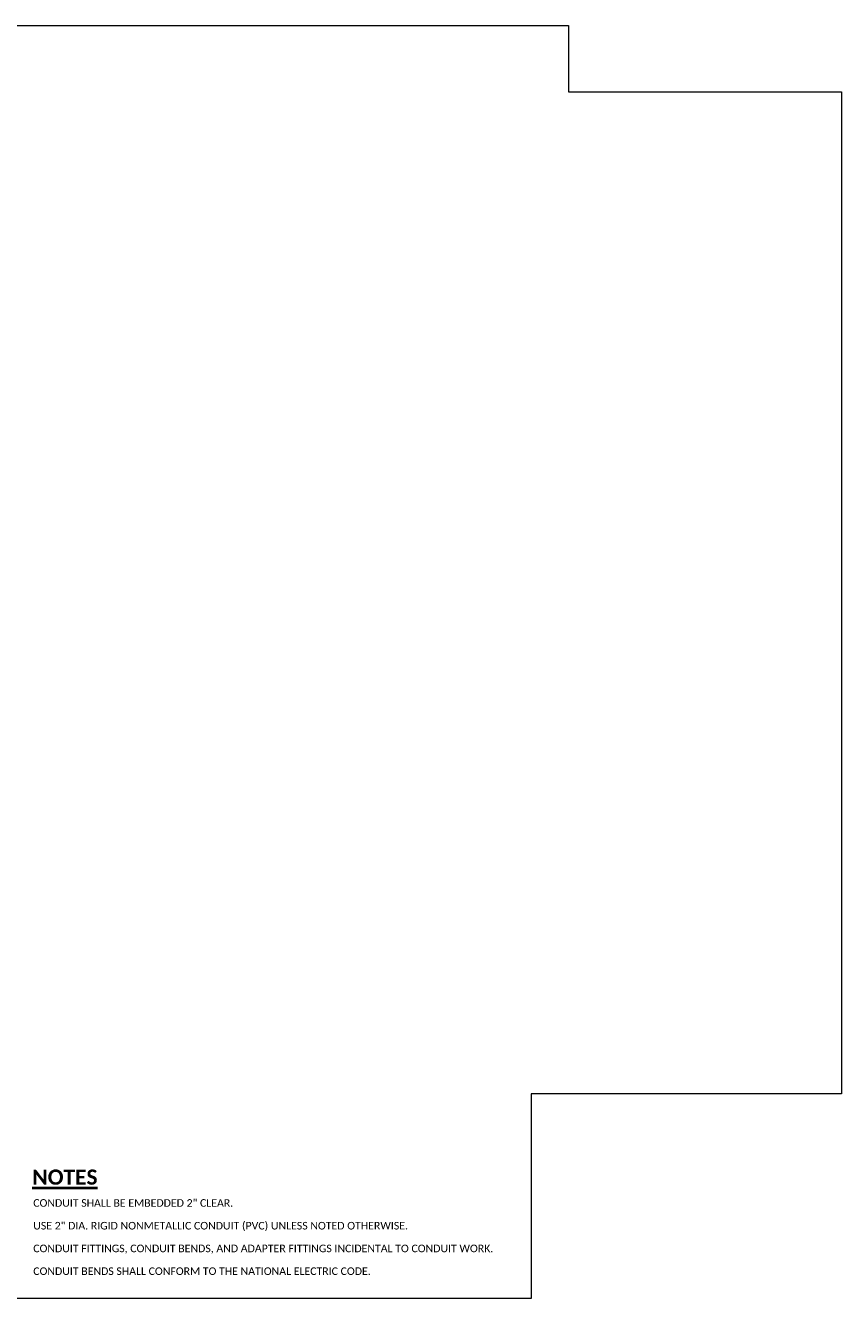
# Model space of a CAD drawing. Extents: x -1659 to 205, y -2368 to -1849.
# Tile 20 of 21: x -264 to -103, y -2368 to -2116. Entities that reach past the tile are written whole.
import ezdxf

# ---------------------------------------------------------------- set-up
doc = ezdxf.new("R2010")
doc.units = 0
doc.header["$MEASUREMENT"] = 0
for name, color, linetype, lineweight in [('B_ANNO_DIM', 7, 'Continuous', 18), ('B_ANNO_TEXT', 7, 'Continuous', 18), ('B_ANNO_TEXT_TITLE', 7, 'Continuous', 40)]:
    doc.layers.add(name, color=color, linetype=linetype, lineweight=lineweight)
doc.layers.add('B_ANNO_NOPLOT', color=47, linetype='Continuous', lineweight=18, plot=False)
doc.styles.add('Annotative', font='calibri.ttf', dxfattribs={"height": 0.0625})
doc.styles.add('Title', font='calibrib.ttf', dxfattribs={"height": 0.125})

# ---------------------------------------------------------------- blocks, each defined once
blk = doc.blocks.new('INS_SS42ELEC_BASE-2')
at = {"layer": 'B_ANNO_NOPLOT', "flags": 128}
blk.add_lwpolyline([(0, 0), (0, 252), (323.92766, 252), (323.92766, 238.85516), (378, 238.85516), (378, 40.49961), (316.57075, 40.49961), (316.57075, 0)], close=True, dxfattribs=at)
at = {"layer": 'B_ANNO_TEXT', "insert": (217.99645, 19.66924), "char_height": 1.5, "width": 93.2933729, "attachment_point": 1, "line_spacing_factor": 0.9, "style": 'Annotative'}
blk.add_mtext('CONDUIT SHALL BE EMBEDDED 2" CLEAR.\\P\\PUSE 2" DIA. RIGID NONMETALLIC CONDUIT (PVC) UNLESS NOTED OTHERWISE.\\P\\PCONDUIT FITTINGS, CONDUIT BENDS, AND ADAPTER FITTINGS INCIDENTAL TO CONDUIT WORK.\\P\\PCONDUIT BENDS SHALL CONFORM TO THE NATIONAL ELECTRIC CODE.', dxfattribs=at)
at = {"layer": 'B_ANNO_TEXT_TITLE', "insert": (217.81223, 25.53763), "char_height": 3, "width": 20.8090617, "attachment_point": 1, "style": 'Title'}
blk.add_mtext('{\\LNOTES}', dxfattribs=at)
blk = doc.blocks.new('*U281')
at = {"layer": 'B_ANNO_NOPLOT', "flags": 128}
blk.add_lwpolyline([(0, 0), (0, 252), (323.92766, 252), (323.92766, 238.85516), (378, 238.85516), (378, 40.49961), (316.57075, 40.49961), (316.57075, 0)], close=True, dxfattribs=at)

msp = doc.modelspace()

# ---------------------------------------------------------------- block references
at = {"layer": 'B_ANNO_DIM'}
msp.add_blockref('INS_SS42ELEC_BASE-2', (-480.58, -2367.75), dxfattribs=at)

# ---------------------------------------------------------------- next in the draw order: block references
msp.add_blockref('*U281', (-480.58, -2367.75))

doc.saveas('drawing.dxf')
